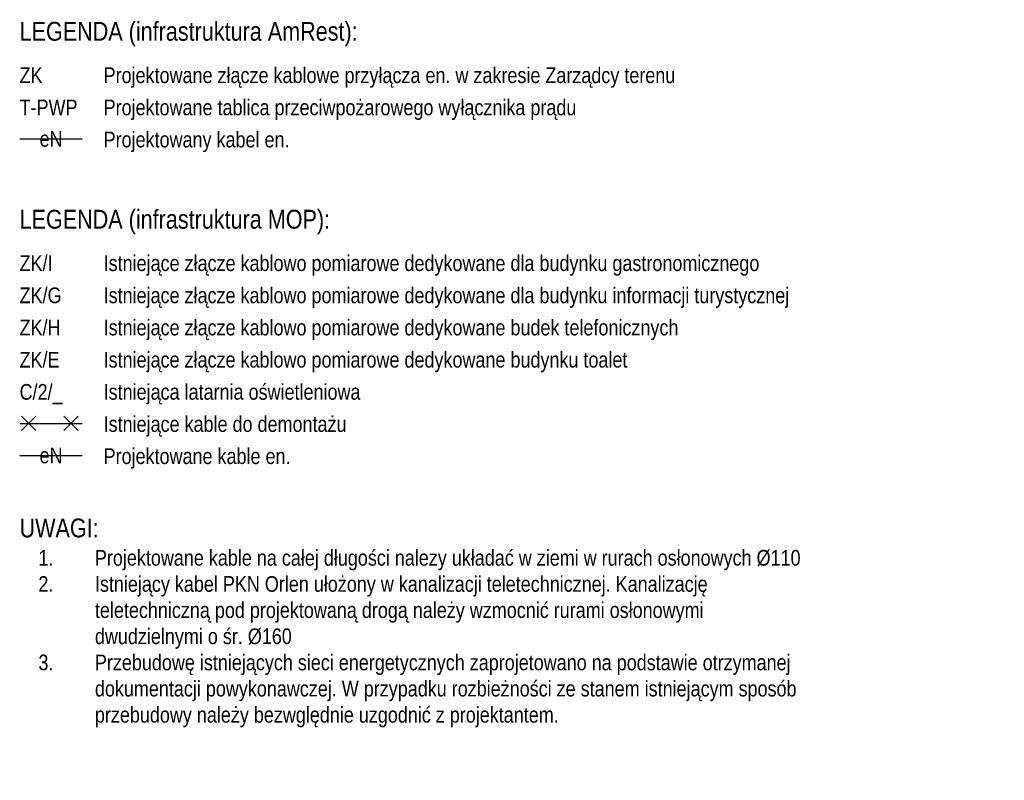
# Model space of a CAD drawing. Header units: millimetres. Extents: x 6564588 to 6565104, y 5715802 to 5716577.
# Tile 2 of 3: x 6564957 to 6564988, y 5715827 to 5715851. Entities that reach past the tile are written whole.
import ezdxf
from ezdxf.enums import TextEntityAlignment as Align

# ---------------------------------------------------------------- set-up
doc = ezdxf.new("R2010")
doc.units = ezdxf.units.MM
for name, color, linetype in [('E-demontaże', 6, 'Continuous'), ('E-rys_sieci_nn_Amrest', 10, 'Continuous'), ('E-txt_GDDKiA', 3, 'Continuous'), ('E-txt_sieci_nn_Amrest', 151, 'Continuous')]:
    doc.layers.add(name, color=color, linetype=linetype)
doc.styles.add('MtXpl_Arial_Narrow', font='ARIALN.TTF')
doc.styles.get("Standard").update_dxf_attribs({"font": 'arial.ttf'})

msp = doc.modelspace()

# ---------------------------------------------------------------- linework, layer by layer
at = {"layer": 'E-demontaże'}
for p, q in [((6564956.507, 5715838.462), (6564958.498, 5715838.462)), ((6564956.566, 5715838.69), (6564957.021, 5715838.234)), ((6564956.566, 5715838.234), (6564957.021, 5715838.69)), ((6564957.916, 5715838.69), (6564958.372, 5715838.234)), ((6564957.916, 5715838.234), (6564958.372, 5715838.69)), ((6564956.507, 5715837.438), (6564958.498, 5715837.438))]:
    msp.add_line(p, q, dxfattribs=at)
at = {"layer": 'E-rys_sieci_nn_Amrest'}
msp.add_line((6564956.507, 5715847.524), (6564958.498, 5715847.524), dxfattribs=at)

# ---------------------------------------------------------------- texts
at = {"layer": 'E-demontaże', "style": 'MtXpl_Arial_Narrow'}
msp.add_text('eN', height=0.5, dxfattribs=at).set_placement((6564957.503, 5715837.438), align=Align.MIDDLE)
at = {"layer": 'E-rys_sieci_nn_Amrest', "style": 'MtXpl_Arial_Narrow'}
msp.add_text('eN', height=0.5, dxfattribs=at).set_placement((6564957.503, 5715847.524), align=Align.MIDDLE)
at = {"layer": 'E-txt_GDDKiA', "style": 'MtXpl_Arial_Narrow'}
for s, p in [('Istniejące złącze kablowo pomiarowe dedykowane dla budynku gastronomicznego', (6564959.178, 5715843.316)), ('Istniejące złącze kablowo pomiarowe dedykowane dla budynku informacji turystycznej', (6564959.178, 5715842.292)), ('Istniejące złącze kablowo pomiarowe dedykowane budek telefonicznych', (6564959.178, 5715841.266)), ('Istniejące złącze kablowo pomiarowe dedykowane budynku toalet', (6564959.178, 5715840.241)), ('Istniejąca latarnia oświetleniowa', (6564959.178, 5715839.216)), ('Istniejące kable do demontażu', (6564959.178, 5715838.192)), ('Projektowane kable en.', (6564959.178, 5715837.168))]:
    msp.add_text(s, height=0.5, dxfattribs=at).set_placement(p)
at = {"layer": 'E-txt_GDDKiA', "attachment_point": 1}
for s, insert, char_height, width in [('{\\fArial Narrow|b0|i0|c238|p34;LEGENDA (infrastruktura MOP):}', (6564956.501, 5715845.266), 0.6, 10.85787), ('{\\fArial Narrow|b0|i0|c238|p34;ZK/I}', (6564956.501, 5715843.816), 0.5, 0.81113), ('{\\fArial Narrow|b0|i0|c238|p34;ZK/G}', (6564956.501, 5715842.792), 0.5, 0.81113), ('{\\fArial Narrow|b0|i0|c238|p34;ZK/H}', (6564956.501, 5715841.766), 0.5, 0.81113), ('{\\fArial Narrow|b0|i0|c238|p34;ZK/E}', (6564956.501, 5715840.741), 0.5, 0.81113), ('{\\fArial Narrow|b0|i0|c238|p34;C/2/_}', (6564956.501, 5715839.716), 0.5, 0.81113)]:
    msp.add_mtext(s, dxfattribs=dict(at, insert=insert, char_height=char_height, width=width))
at = {"layer": 'E-txt_sieci_nn_Amrest', "style": 'MtXpl_Arial_Narrow'}
for s, p in [('Projektowane złącze kablowe przyłącza en. w zakresie Zarządcy terenu', (6564959.178, 5715849.303)), ('Projektowane tablica przeciwpożarowego wyłącznika prądu', (6564959.178, 5715848.278)), ('Projektowany kabel en.', (6564959.178, 5715847.254))]:
    msp.add_text(s, height=0.5, dxfattribs=at).set_placement(p)
at = {"layer": 'E-txt_sieci_nn_Amrest', "attachment_point": 1}
for s, insert, char_height, width in [('{\\fArial Narrow|b0|i0|c238|p34;LEGENDA (infrastruktura AmRest):}', (6564956.501, 5715851.253), 0.6, 10.85787), ('{\\fArial Narrow|b0|i0|c238|p34;ZK}', (6564956.501, 5715849.803), 0.5, 0.81113), ('{\\fArial Narrow|b0|i0|c238|p34;T-PWP}', (6564956.501, 5715848.778), 0.5, 0.81113)]:
    msp.add_mtext(s, dxfattribs=dict(at, insert=insert, char_height=char_height, width=width))
at = {"layer": 'E-txt_sieci_nn_Amrest', "color": 7, "insert": (6564956.501, 5715835.431), "char_height": 0.6, "width": 25.0119, "attachment_point": 1}
msp.add_mtext('{\\fArial Narrow|b0|i0|c238|p34;UWAGI:\\P\\pxi-3,l4,t4;\\H0.83333x;1.^IProjektowane kable na całej długości nalezy układać w ziemi w rurach osłonowych %%C110\\P2.^IIstniejący kabel PKN Orlen ułożony w kanalizacji teletechnicznej. Kanalizację teletechniczną pod projektowaną drogą należy wzmocnić rurami osłonowymi dwudzielnymi o śr. %%C160\\P3.^IPrzebudowę istniejących sieci energetycznych zaprojetowano na podstawie otrzymanej dokumentacji powykonawczej. W przypadku rozbieżności ze stanem istniejącym sposób przebudowy należy bezwględnie uzgodnić z projektantem.}', dxfattribs=at)

doc.saveas('drawing.dxf')
